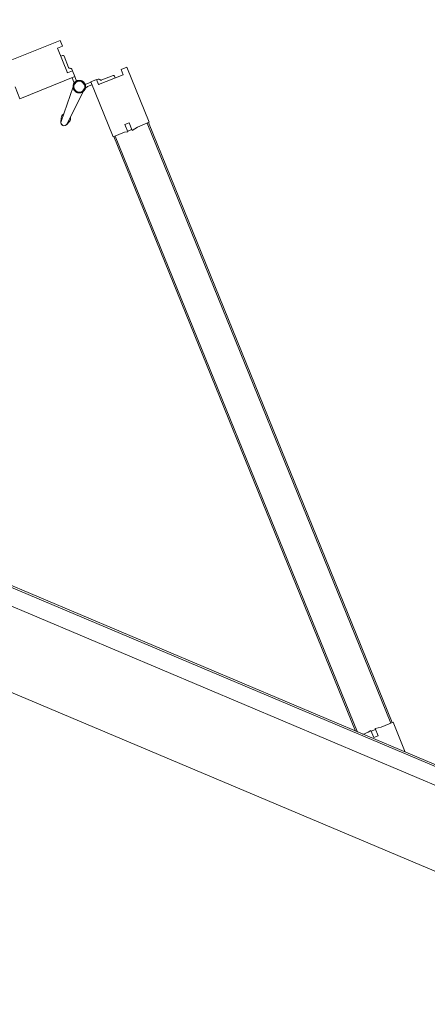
# Model space of a CAD drawing. Header units: millimetres. Extents: x 1512 to 2105, y 794 to 1149.
# Tile 210 of 256: x 1770.236 to 1770.758, y 1128.86 to 1130.121. Entities that reach past the tile are written whole.
import ezdxf

# ---------------------------------------------------------------- set-up
doc = ezdxf.new("R2010")
doc.units = ezdxf.units.MM
doc.layers.add('A-DOOR', color=31, linetype='Continuous', lineweight=9)
doc.layers.add('A-WALL', color=113, linetype='Continuous', lineweight=9)

# ---------------------------------------------------------------- blocks, each defined once
blk = doc.blocks.new('5-panel_Bi-fold_external_door_10806 - Type 1-225860-اول')
at = {"layer": 'A-DOOR'}
for p, q in [((-1.5305, 0.7449), (-1.5362, 0.7393)), ((-1.4768, 0.6912), (-1.5305, 0.7449)), ((-1.6227, 0.7434), (-1.6764, 0.6897)), ((-1.617, 0.7378), (-1.6227, 0.7434)), ((-1.6219, 0.7328), (-1.617, 0.7378)), ((-1.5979, 0.7088), (-1.6219, 0.7328)), ((-1.5312, 0.7343), (-1.5553, 0.7103)), ((-1.5362, 0.7393), (-1.5312, 0.7343)), ((-1.6124, 0.7268), (-1.6142, 0.7251)), ((-1.6124, 0.7268), (-1.6142, 0.7251)), ((-1.6124, 0.7268), (-1.6142, 0.7251)), ((-1.5992, 0.7157), (-1.6103, 0.7268)), ((-1.5429, 0.7284), (-1.554, 0.7173)), ((-1.539, 0.7266), (-1.5407, 0.7284)), ((-1.539, 0.7266), (-1.5407, 0.7284)), ((-1.539, 0.7266), (-1.5407, 0.7284)), ((-1.641, 0.6543), (-1.5873, 0.7081)), ((-1.593, 0.7137), (-1.5979, 0.7088)), ((-1.5931, 0.7136), (-1.5946, 0.715)), ((-1.5873, 0.7081), (-1.593, 0.7137)), ((-1.5821, 0.7025), (-1.5875, 0.7079)), ((-1.5657, 0.7094), (-1.5713, 0.7039)), ((-1.5673, 0.7025), (-1.5631, 0.7068)), ((-1.5602, 0.7153), (-1.5659, 0.7096)), ((-1.5659, 0.7096), (-1.5121, 0.6558)), ((-1.5553, 0.7103), (-1.5602, 0.7153)), ((-1.5586, 0.7165), (-1.56, 0.7151)), ((-1.5901, 0.7052), (-1.5858, 0.701)), ((-1.5844, 0.695), (-1.5811, 0.648)), ((-1.5731, 0.648), (-1.5698, 0.695)), ((-1.5706, 0.7031), (-1.5708, 0.7033)), ((-1.5706, 0.7031), (-1.5708, 0.7033)), ((-1.5706, 0.7031), (-1.5708, 0.7033)), ((-1.5706, 0.7031), (-1.5708, 0.7033)), ((-1.5706, 0.7031), (-1.5708, 0.7033)), ((-1.5706, 0.7031), (-1.5708, 0.7033)), ((-1.5706, 0.7031), (-1.5708, 0.7033)), ((-1.5706, 0.7031), (-1.5708, 0.7033)), ((-1.5706, 0.7031), (-1.5708, 0.7033)), ((-1.4883, 0.6797), (-1.4768, 0.6912)), ((-1.4789, 0.6891), (-1.4775, 0.6905)), ((-1.4789, 0.6891), (-0.8926, 0.1027)), ((-1.4775, 0.6905), (-0.8912, 0.1042)), ((-1.5045, 0.6762), (-1.5003, 0.6804)), ((-1.4974, 0.6691), (-1.5045, 0.6762)), ((-1.501, 0.667), (-1.4974, 0.6691)), ((-1.5003, 0.6804), (-1.493, 0.6731)), ((-1.4982, 0.6698), (-1.4939, 0.6741)), ((-1.493, 0.6731), (-1.4883, 0.6797)), ((-1.6526, 0.6659), (-1.641, 0.6543)), ((-1.5121, 0.6558), (-1.501, 0.667)), ((-1.5114, 0.6566), (-1.51, 0.658)), ((-1.5114, 0.6566), (-0.9303, 0.0755)), ((-1.51, 0.658), (-0.9275, 0.0755)), ((-1.5827, 0.6523), (-1.5809, 0.647)), ((-1.5827, 0.6523), (-1.5811, 0.648)), ((-1.5809, 0.647), (-1.5827, 0.6523)), ((-1.5809, 0.647), (-1.5811, 0.648)), ((-1.5733, 0.647), (-1.5714, 0.6523)), ((-1.5714, 0.6523), (-1.5733, 0.647)), ((-1.5733, 0.647), (-1.5732, 0.6474)), ((-1.5714, 0.6523), (-1.5731, 0.648)), ((-0.8905, 0.1049), (-0.902, 0.0933)), ((-0.8912, 0.1042), (-0.8926, 0.1027)), ((-0.861, 0.0755), (-0.8905, 0.1049)), ((-0.902, 0.0933), (-0.9086, 0.0887)), ((-0.9086, 0.0887), (-0.9012, 0.0814)), ((2.581, 0.0759), (-2.331, 0.0759)), ((-0.9147, 0.0807), (-0.9199, 0.0755)), ((-0.9126, 0.0842), (-0.9147, 0.0807)), ((-0.9055, 0.0771), (-0.9126, 0.0842)), ((-0.9076, 0.0877), (-0.9118, 0.0835)), ((-0.9012, 0.0814), (-0.9055, 0.0771)), ((2.581, 0.0737), (-2.331, 0.0737)), ((-2.331, 0.0516), (2.581, 0.0516)), ((-2.331, -0.05), (2.581, -0.05))]:
    blk.add_line(p, q, dxfattribs=at)
at = {"layer": 'A-DOOR', "flags": 128}
for points in [[(-1.5771, 0.7063), (-1.5774, 0.7063), (-1.5777, 0.7063), (-1.578, 0.7063), (-1.5784, 0.7062), (-1.5787, 0.7062), (-1.579, 0.7061), (-1.5793, 0.706), (-1.5796, 0.7059), (-1.5799, 0.7058), (-1.5802, 0.7057), (-1.5805, 0.7056), (-1.5808, 0.7054), (-1.5811, 0.7053), (-1.5813, 0.7051), (-1.5816, 0.7049), (-1.5819, 0.7048), (-1.5821, 0.7046), (-1.5824, 0.7044), (-1.5826, 0.7041), (-1.5828, 0.7039), (-1.583, 0.7037), (-1.5832, 0.7034), (-1.5834, 0.7032), (-1.5836, 0.7029), (-1.5838, 0.7027), (-1.584, 0.7024), (-1.5841, 0.7021), (-1.5843, 0.7018), (-1.5844, 0.7015), (-1.5845, 0.7012), (-1.5846, 0.7009), (-1.5847, 0.7006), (-1.5848, 0.7003), (-1.5849, 0.7), (-1.585, 0.6997), (-1.585, 0.6994), (-1.585, 0.6991), (-1.5851, 0.6987), (-1.5851, 0.6984), (-1.5851, 0.6981), (-1.5851, 0.6978), (-1.585, 0.6975), (-1.585, 0.6972), (-1.5849, 0.6968), (-1.5849, 0.6965), (-1.5848, 0.6962), (-1.5847, 0.6959), (-1.5846, 0.6956), (-1.5845, 0.6953), (-1.5844, 0.695), (-1.5842, 0.6947), (-1.5841, 0.6944), (-1.5839, 0.6942), (-1.5837, 0.6939), (-1.5836, 0.6936), (-1.5834, 0.6934), (-1.5832, 0.6931), (-1.5829, 0.6929), (-1.5827, 0.6927), (-1.5825, 0.6924), (-1.5822, 0.6922), (-1.582, 0.692), (-1.5817, 0.6918), (-1.5815, 0.6917), (-1.5812, 0.6915), (-1.5809, 0.6913), (-1.5806, 0.6912), (-1.5804, 0.691), (-1.5801, 0.6909), (-1.5798, 0.6908), (-1.5795, 0.6907), (-1.5792, 0.6906), (-1.5788, 0.6905), (-1.5785, 0.6905), (-1.5782, 0.6904), (-1.5779, 0.6904), (-1.5776, 0.6904), (-1.5773, 0.6903), (-1.5771, 0.6903)], [(-1.5771, 0.7063), (-1.5774, 0.7063), (-1.5777, 0.7063), (-1.578, 0.7063), (-1.5784, 0.7062), (-1.5787, 0.7062), (-1.579, 0.7061), (-1.5793, 0.706), (-1.5796, 0.7059), (-1.5799, 0.7058), (-1.5802, 0.7057), (-1.5805, 0.7056), (-1.5808, 0.7054), (-1.5811, 0.7053), (-1.5813, 0.7051), (-1.5816, 0.7049), (-1.5819, 0.7048), (-1.5821, 0.7046), (-1.5824, 0.7044), (-1.5826, 0.7041), (-1.5828, 0.7039), (-1.583, 0.7037)], [(-1.5771, 0.7063), (-1.5774, 0.7063), (-1.5777, 0.7063), (-1.578, 0.7063), (-1.5784, 0.7062), (-1.5787, 0.7062), (-1.579, 0.7061), (-1.5793, 0.706), (-1.5796, 0.7059), (-1.5799, 0.7058), (-1.5802, 0.7057), (-1.5805, 0.7056), (-1.5808, 0.7054), (-1.5811, 0.7053), (-1.5813, 0.7051), (-1.5816, 0.7049), (-1.5819, 0.7048), (-1.5821, 0.7046), (-1.5824, 0.7044), (-1.5826, 0.7041), (-1.5828, 0.7039), (-1.583, 0.7037)], [(-1.5771, 0.7063), (-1.5774, 0.7063), (-1.5777, 0.7063), (-1.578, 0.7063), (-1.5784, 0.7062), (-1.5787, 0.7062), (-1.579, 0.7061), (-1.5793, 0.706), (-1.5796, 0.7059), (-1.5799, 0.7058), (-1.5802, 0.7057), (-1.5805, 0.7056), (-1.5808, 0.7054), (-1.5811, 0.7053), (-1.5813, 0.7051), (-1.5816, 0.7049), (-1.5819, 0.7048), (-1.5821, 0.7046), (-1.5824, 0.7044), (-1.5826, 0.7041), (-1.5828, 0.7039), (-1.583, 0.7037)], [(-1.5771, 0.7063), (-1.5774, 0.7063), (-1.5777, 0.7063), (-1.578, 0.7063), (-1.5784, 0.7062), (-1.5787, 0.7062), (-1.579, 0.7061), (-1.5793, 0.706), (-1.5796, 0.7059), (-1.5799, 0.7058), (-1.5802, 0.7057), (-1.5805, 0.7056), (-1.5808, 0.7054), (-1.5811, 0.7053), (-1.5813, 0.7051), (-1.5816, 0.7049), (-1.5819, 0.7048), (-1.5821, 0.7046), (-1.5824, 0.7044), (-1.5826, 0.7041), (-1.5828, 0.7039), (-1.583, 0.7037)], [(-1.5771, 0.7063), (-1.5774, 0.7063), (-1.5777, 0.7063), (-1.578, 0.7063), (-1.5784, 0.7062), (-1.5787, 0.7062), (-1.579, 0.7061), (-1.5793, 0.706), (-1.5796, 0.7059), (-1.5799, 0.7058), (-1.5802, 0.7057), (-1.5805, 0.7056), (-1.5808, 0.7054), (-1.5811, 0.7053), (-1.5813, 0.7051), (-1.5816, 0.7049), (-1.5819, 0.7048), (-1.5821, 0.7046), (-1.5824, 0.7044), (-1.5826, 0.7041), (-1.5828, 0.7039), (-1.583, 0.7037)], [(-1.5771, 0.7063), (-1.5774, 0.7063), (-1.5777, 0.7063), (-1.578, 0.7063), (-1.5784, 0.7062), (-1.5787, 0.7062), (-1.579, 0.7061), (-1.5793, 0.706), (-1.5796, 0.7059), (-1.5799, 0.7058), (-1.5802, 0.7057), (-1.5805, 0.7056), (-1.5808, 0.7054), (-1.5811, 0.7053), (-1.5813, 0.7051), (-1.5816, 0.7049), (-1.5819, 0.7048), (-1.5821, 0.7046), (-1.5824, 0.7044), (-1.5826, 0.7041), (-1.5828, 0.7039), (-1.583, 0.7037)], [(-1.5771, 0.7063), (-1.5774, 0.7063), (-1.5777, 0.7063), (-1.578, 0.7063), (-1.5784, 0.7062), (-1.5787, 0.7062), (-1.579, 0.7061), (-1.5793, 0.706), (-1.5796, 0.7059), (-1.5799, 0.7058), (-1.5802, 0.7057), (-1.5805, 0.7056), (-1.5808, 0.7054), (-1.5811, 0.7053), (-1.5813, 0.7051), (-1.5816, 0.7049), (-1.5819, 0.7048), (-1.5821, 0.7046), (-1.5824, 0.7044), (-1.5826, 0.7041), (-1.5828, 0.7039), (-1.583, 0.7037)], [(-1.5771, 0.7063), (-1.5774, 0.7063), (-1.5777, 0.7063), (-1.578, 0.7063), (-1.5784, 0.7062), (-1.5787, 0.7062), (-1.579, 0.7061), (-1.5793, 0.706), (-1.5796, 0.7059), (-1.5799, 0.7058), (-1.5802, 0.7057), (-1.5805, 0.7056), (-1.5808, 0.7054), (-1.5811, 0.7053), (-1.5813, 0.7051), (-1.5816, 0.7049), (-1.5819, 0.7048), (-1.5821, 0.7046), (-1.5824, 0.7044), (-1.5826, 0.7041), (-1.5828, 0.7039), (-1.583, 0.7037)], [(-1.5771, 0.7063), (-1.5774, 0.7063), (-1.5777, 0.7063), (-1.578, 0.7063), (-1.5784, 0.7062), (-1.5787, 0.7062), (-1.579, 0.7061), (-1.5793, 0.706), (-1.5796, 0.7059), (-1.5799, 0.7058), (-1.5802, 0.7057), (-1.5805, 0.7056), (-1.5808, 0.7054), (-1.5811, 0.7053), (-1.5813, 0.7051), (-1.5816, 0.7049), (-1.5819, 0.7048), (-1.5821, 0.7046), (-1.5824, 0.7044), (-1.5826, 0.7041), (-1.5828, 0.7039), (-1.583, 0.7037)], [(-1.5771, 0.7063), (-1.5774, 0.7063), (-1.5777, 0.7063), (-1.578, 0.7063), (-1.5784, 0.7062), (-1.5787, 0.7062), (-1.579, 0.7061), (-1.5793, 0.706), (-1.5796, 0.7059), (-1.5799, 0.7058), (-1.5802, 0.7057), (-1.5805, 0.7056), (-1.5808, 0.7054), (-1.5811, 0.7053), (-1.5813, 0.7051), (-1.5816, 0.7049), (-1.5819, 0.7048), (-1.5821, 0.7046), (-1.5824, 0.7044), (-1.5826, 0.7041), (-1.5828, 0.7039), (-1.583, 0.7037)], [(-1.5771, 0.7063), (-1.5774, 0.7063), (-1.5777, 0.7063), (-1.578, 0.7063), (-1.5784, 0.7062), (-1.5787, 0.7062), (-1.579, 0.7061), (-1.5793, 0.706), (-1.5796, 0.7059), (-1.5799, 0.7058), (-1.5802, 0.7057), (-1.5805, 0.7056), (-1.5808, 0.7054), (-1.5811, 0.7053), (-1.5813, 0.7051), (-1.5816, 0.7049), (-1.5819, 0.7048), (-1.5821, 0.7046), (-1.5824, 0.7044), (-1.5826, 0.7041), (-1.5828, 0.7039), (-1.583, 0.7037)], [(-1.5771, 0.7063), (-1.5774, 0.7063), (-1.5777, 0.7063), (-1.578, 0.7063), (-1.5784, 0.7062), (-1.5787, 0.7062), (-1.579, 0.7061), (-1.5793, 0.706), (-1.5796, 0.7059), (-1.5799, 0.7058), (-1.5802, 0.7057), (-1.5805, 0.7056), (-1.5808, 0.7054), (-1.5811, 0.7053), (-1.5813, 0.7051), (-1.5816, 0.7049), (-1.5819, 0.7048), (-1.5821, 0.7046), (-1.5824, 0.7044), (-1.5826, 0.7041), (-1.5828, 0.7039), (-1.583, 0.7037)], [(-1.5771, 0.7063), (-1.5774, 0.7063), (-1.5777, 0.7063), (-1.578, 0.7063), (-1.5784, 0.7062), (-1.5787, 0.7062), (-1.579, 0.7061), (-1.5793, 0.706), (-1.5796, 0.7059), (-1.5799, 0.7058), (-1.5802, 0.7057), (-1.5805, 0.7056), (-1.5808, 0.7054), (-1.5811, 0.7053), (-1.5813, 0.7051), (-1.5816, 0.7049), (-1.5819, 0.7048), (-1.5821, 0.7046), (-1.5824, 0.7044), (-1.5826, 0.7041), (-1.5828, 0.7039), (-1.583, 0.7037)], [(-1.5712, 0.7038), (-1.5714, 0.704), (-1.5717, 0.7042), (-1.5719, 0.7045), (-1.5722, 0.7047), (-1.5724, 0.7048), (-1.5727, 0.705), (-1.573, 0.7052), (-1.5732, 0.7054), (-1.5735, 0.7055), (-1.5738, 0.7056), (-1.5741, 0.7058), (-1.5744, 0.7059), (-1.5747, 0.706), (-1.575, 0.7061), (-1.5753, 0.7061), (-1.5756, 0.7062), (-1.576, 0.7063), (-1.5763, 0.7063), (-1.5766, 0.7063), (-1.5769, 0.7063), (-1.5771, 0.7063)], [(-1.5771, 0.6903), (-1.5768, 0.6903), (-1.5764, 0.6904), (-1.5761, 0.6904), (-1.5758, 0.6904), (-1.5755, 0.6905), (-1.5752, 0.6906), (-1.5749, 0.6907), (-1.5746, 0.6907), (-1.5743, 0.6909), (-1.574, 0.691), (-1.5737, 0.6911), (-1.5734, 0.6912), (-1.5731, 0.6914), (-1.5728, 0.6916), (-1.5726, 0.6917), (-1.5723, 0.6919), (-1.5721, 0.6921), (-1.5718, 0.6923), (-1.5716, 0.6925), (-1.5713, 0.6928), (-1.5711, 0.693), (-1.5709, 0.6932), (-1.5707, 0.6935), (-1.5705, 0.6938), (-1.5704, 0.694), (-1.5702, 0.6943), (-1.57, 0.6946), (-1.5699, 0.6949), (-1.5697, 0.6951), (-1.5696, 0.6954), (-1.5695, 0.6957), (-1.5694, 0.696), (-1.5693, 0.6964), (-1.5693, 0.6967), (-1.5692, 0.697), (-1.5692, 0.6973), (-1.5691, 0.6976), (-1.5691, 0.6979), (-1.5691, 0.6983), (-1.5691, 0.6986), (-1.5691, 0.6989), (-1.5691, 0.6992), (-1.5692, 0.6995), (-1.5692, 0.6998), (-1.5693, 0.7002), (-1.5694, 0.7005), (-1.5695, 0.7008), (-1.5696, 0.7011), (-1.5697, 0.7014), (-1.5698, 0.7017), (-1.5699, 0.702), (-1.5701, 0.7022), (-1.5703, 0.7025), (-1.5704, 0.7028), (-1.5706, 0.7031), (-1.5708, 0.7033), (-1.571, 0.7036), (-1.5712, 0.7038), (-1.5714, 0.704), (-1.5717, 0.7042), (-1.5719, 0.7045), (-1.5722, 0.7047), (-1.5724, 0.7048), (-1.5727, 0.705), (-1.573, 0.7052), (-1.5732, 0.7054), (-1.5735, 0.7055), (-1.5738, 0.7056), (-1.5741, 0.7058), (-1.5744, 0.7059), (-1.5747, 0.706), (-1.575, 0.7061), (-1.5753, 0.7061), (-1.5756, 0.7062), (-1.576, 0.7063), (-1.5763, 0.7063), (-1.5766, 0.7063), (-1.5769, 0.7063), (-1.5771, 0.7063)], [(-1.5712, 0.7038), (-1.5714, 0.704), (-1.5717, 0.7042), (-1.5719, 0.7045), (-1.5722, 0.7047), (-1.5724, 0.7048), (-1.5727, 0.705), (-1.573, 0.7052), (-1.5732, 0.7054), (-1.5735, 0.7055), (-1.5738, 0.7056), (-1.5741, 0.7058), (-1.5744, 0.7059), (-1.5747, 0.706), (-1.575, 0.7061), (-1.5753, 0.7061), (-1.5756, 0.7062), (-1.576, 0.7063), (-1.5763, 0.7063), (-1.5766, 0.7063), (-1.5769, 0.7063), (-1.5771, 0.7063)], [(-1.5712, 0.7038), (-1.5714, 0.704), (-1.5717, 0.7042), (-1.5719, 0.7045), (-1.5722, 0.7047), (-1.5724, 0.7048), (-1.5727, 0.705), (-1.573, 0.7052), (-1.5732, 0.7054), (-1.5735, 0.7055), (-1.5738, 0.7056), (-1.5741, 0.7058), (-1.5744, 0.7059), (-1.5747, 0.706), (-1.575, 0.7061), (-1.5753, 0.7061), (-1.5756, 0.7062), (-1.576, 0.7063), (-1.5763, 0.7063), (-1.5766, 0.7063), (-1.5769, 0.7063), (-1.5771, 0.7063)], [(-1.5712, 0.7038), (-1.5714, 0.704), (-1.5717, 0.7042), (-1.5719, 0.7045), (-1.5722, 0.7047), (-1.5724, 0.7048), (-1.5727, 0.705), (-1.573, 0.7052), (-1.5732, 0.7054), (-1.5735, 0.7055), (-1.5738, 0.7056), (-1.5741, 0.7058), (-1.5744, 0.7059), (-1.5747, 0.706), (-1.575, 0.7061), (-1.5753, 0.7061), (-1.5756, 0.7062), (-1.576, 0.7063), (-1.5763, 0.7063), (-1.5766, 0.7063), (-1.5769, 0.7063), (-1.5771, 0.7063)], [(-1.5741, 0.7058), (-1.5744, 0.7059), (-1.5747, 0.706), (-1.575, 0.7061), (-1.5753, 0.7061), (-1.5756, 0.7062), (-1.576, 0.7063), (-1.5763, 0.7063), (-1.5766, 0.7063)], [(-1.5741, 0.7058), (-1.5744, 0.7059), (-1.5747, 0.706), (-1.575, 0.7061), (-1.5753, 0.7061), (-1.5756, 0.7062), (-1.576, 0.7063), (-1.5763, 0.7063), (-1.5766, 0.7063)], [(-1.5741, 0.7058), (-1.5744, 0.7059), (-1.5747, 0.706), (-1.575, 0.7061), (-1.5753, 0.7061), (-1.5756, 0.7062), (-1.576, 0.7063), (-1.5763, 0.7063), (-1.5766, 0.7063)], [(-1.5741, 0.7058), (-1.5744, 0.7059), (-1.5747, 0.706), (-1.575, 0.7061), (-1.5753, 0.7061), (-1.5756, 0.7062), (-1.576, 0.7063), (-1.5763, 0.7063), (-1.5766, 0.7063)], [(-1.5741, 0.7058), (-1.5744, 0.7059), (-1.5747, 0.706), (-1.575, 0.7061), (-1.5753, 0.7061), (-1.5756, 0.7062), (-1.576, 0.7063), (-1.5763, 0.7063), (-1.5766, 0.7063)], [(-1.5741, 0.7058), (-1.5744, 0.7059), (-1.5747, 0.706), (-1.575, 0.7061), (-1.5753, 0.7061), (-1.5756, 0.7062), (-1.576, 0.7063), (-1.5763, 0.7063), (-1.5766, 0.7063)], [(-1.5741, 0.7058), (-1.5744, 0.7059), (-1.5747, 0.706), (-1.575, 0.7061), (-1.5753, 0.7061), (-1.5756, 0.7062), (-1.576, 0.7063), (-1.5763, 0.7063), (-1.5766, 0.7063)], [(-1.5741, 0.7058), (-1.5744, 0.7059), (-1.5747, 0.706), (-1.575, 0.7061), (-1.5753, 0.7061), (-1.5756, 0.7062), (-1.576, 0.7063), (-1.5763, 0.7063), (-1.5766, 0.7063)], [(-1.5741, 0.7058), (-1.5744, 0.7059), (-1.5747, 0.706), (-1.575, 0.7061), (-1.5753, 0.7061), (-1.5756, 0.7062), (-1.576, 0.7063), (-1.5763, 0.7063), (-1.5766, 0.7063)], [(-1.5845, 0.7012), (-1.5846, 0.7009), (-1.5847, 0.7006), (-1.5848, 0.7003), (-1.5849, 0.7), (-1.585, 0.6997), (-1.585, 0.6994), (-1.585, 0.6991), (-1.5851, 0.6987), (-1.5851, 0.6984), (-1.5851, 0.6981), (-1.5851, 0.6978), (-1.585, 0.6975), (-1.585, 0.6972), (-1.5849, 0.6968), (-1.5849, 0.6965), (-1.5848, 0.6962), (-1.5847, 0.6959), (-1.5846, 0.6956), (-1.5845, 0.6953)], [(-1.5845, 0.7012), (-1.5846, 0.7009), (-1.5847, 0.7006), (-1.5848, 0.7003), (-1.5849, 0.7), (-1.585, 0.6997), (-1.585, 0.6994), (-1.585, 0.6991), (-1.5851, 0.6987), (-1.5851, 0.6984), (-1.5851, 0.6981), (-1.5851, 0.6978), (-1.585, 0.6975), (-1.585, 0.6972), (-1.5849, 0.6968), (-1.5849, 0.6965), (-1.5848, 0.6962), (-1.5847, 0.6959), (-1.5846, 0.6956), (-1.5845, 0.6953)], [(-1.5845, 0.7012), (-1.5846, 0.7009), (-1.5847, 0.7006), (-1.5848, 0.7003), (-1.5849, 0.7), (-1.585, 0.6997), (-1.585, 0.6994), (-1.585, 0.6991), (-1.5851, 0.6987), (-1.5851, 0.6984), (-1.5851, 0.6981), (-1.5851, 0.6978), (-1.585, 0.6975), (-1.585, 0.6972), (-1.5849, 0.6968), (-1.5849, 0.6965), (-1.5848, 0.6962), (-1.5847, 0.6959), (-1.5846, 0.6956), (-1.5845, 0.6953)], [(-1.5845, 0.7012), (-1.5846, 0.7009), (-1.5847, 0.7006), (-1.5848, 0.7003), (-1.5849, 0.7), (-1.585, 0.6997), (-1.585, 0.6994), (-1.585, 0.6991), (-1.5851, 0.6987), (-1.5851, 0.6984), (-1.5851, 0.6981), (-1.5851, 0.6978), (-1.585, 0.6975), (-1.585, 0.6972), (-1.5849, 0.6968), (-1.5849, 0.6965), (-1.5848, 0.6962), (-1.5847, 0.6959), (-1.5846, 0.6956), (-1.5845, 0.6953)], [(-1.5845, 0.7012), (-1.5846, 0.7009), (-1.5847, 0.7006), (-1.5848, 0.7003), (-1.5849, 0.7), (-1.585, 0.6997), (-1.585, 0.6994), (-1.585, 0.6991), (-1.5851, 0.6987), (-1.5851, 0.6984), (-1.5851, 0.6981), (-1.5851, 0.6978), (-1.585, 0.6975), (-1.585, 0.6972), (-1.5849, 0.6968), (-1.5849, 0.6965), (-1.5848, 0.6962), (-1.5847, 0.6959), (-1.5846, 0.6956), (-1.5845, 0.6953)], [(-1.5845, 0.7012), (-1.5846, 0.7009), (-1.5847, 0.7006), (-1.5848, 0.7003), (-1.5849, 0.7), (-1.585, 0.6997), (-1.585, 0.6994), (-1.585, 0.6991), (-1.5851, 0.6987), (-1.5851, 0.6984), (-1.5851, 0.6981), (-1.5851, 0.6978), (-1.585, 0.6975), (-1.585, 0.6972), (-1.5849, 0.6968), (-1.5849, 0.6965), (-1.5848, 0.6962), (-1.5847, 0.6959), (-1.5846, 0.6956), (-1.5845, 0.6953), (-1.5844, 0.695), (-1.5842, 0.6947), (-1.5841, 0.6944), (-1.5839, 0.6942), (-1.5837, 0.6939), (-1.5836, 0.6936), (-1.5834, 0.6934), (-1.5832, 0.6931), (-1.5829, 0.6929), (-1.5827, 0.6927), (-1.5825, 0.6924), (-1.5822, 0.6922), (-1.582, 0.692), (-1.5817, 0.6918), (-1.5815, 0.6917), (-1.5812, 0.6915), (-1.5809, 0.6913), (-1.5806, 0.6912), (-1.5804, 0.691)], [(-1.5845, 0.7012), (-1.5846, 0.7009), (-1.5847, 0.7006), (-1.5848, 0.7003), (-1.5849, 0.7), (-1.585, 0.6997), (-1.585, 0.6994), (-1.585, 0.6991), (-1.5851, 0.6987), (-1.5851, 0.6984), (-1.5851, 0.6981), (-1.5851, 0.6978), (-1.585, 0.6975), (-1.585, 0.6972), (-1.5849, 0.6968), (-1.5849, 0.6965), (-1.5848, 0.6962), (-1.5847, 0.6959), (-1.5846, 0.6956), (-1.5845, 0.6953), (-1.5844, 0.695), (-1.5842, 0.6947), (-1.5841, 0.6944), (-1.5839, 0.6942), (-1.5837, 0.6939), (-1.5836, 0.6936), (-1.5834, 0.6934), (-1.5832, 0.6931), (-1.5829, 0.6929), (-1.5827, 0.6927), (-1.5825, 0.6924), (-1.5822, 0.6922), (-1.582, 0.692), (-1.5817, 0.6918), (-1.5815, 0.6917), (-1.5812, 0.6915), (-1.5809, 0.6913), (-1.5806, 0.6912), (-1.5804, 0.691)], [(-1.5845, 0.7012), (-1.5846, 0.7009), (-1.5847, 0.7006), (-1.5848, 0.7003), (-1.5849, 0.7), (-1.585, 0.6997), (-1.585, 0.6994), (-1.585, 0.6991), (-1.5851, 0.6987), (-1.5851, 0.6984), (-1.5851, 0.6981), (-1.5851, 0.6978), (-1.585, 0.6975), (-1.585, 0.6972), (-1.5849, 0.6968), (-1.5849, 0.6965), (-1.5848, 0.6962), (-1.5847, 0.6959), (-1.5846, 0.6956), (-1.5845, 0.6953), (-1.5844, 0.695), (-1.5842, 0.6947), (-1.5841, 0.6944), (-1.5839, 0.6942), (-1.5837, 0.6939), (-1.5836, 0.6936), (-1.5834, 0.6934), (-1.5832, 0.6931), (-1.5829, 0.6929), (-1.5827, 0.6927), (-1.5825, 0.6924), (-1.5822, 0.6922), (-1.582, 0.692), (-1.5817, 0.6918), (-1.5815, 0.6917), (-1.5812, 0.6915), (-1.5809, 0.6913), (-1.5806, 0.6912), (-1.5804, 0.691)], [(-1.5845, 0.7012), (-1.5846, 0.7009), (-1.5847, 0.7006), (-1.5848, 0.7003), (-1.5849, 0.7), (-1.585, 0.6997), (-1.585, 0.6994), (-1.585, 0.6991), (-1.5851, 0.6987), (-1.5851, 0.6984), (-1.5851, 0.6981), (-1.5851, 0.6978), (-1.585, 0.6975), (-1.585, 0.6972), (-1.5849, 0.6968), (-1.5849, 0.6965), (-1.5848, 0.6962), (-1.5847, 0.6959), (-1.5846, 0.6956), (-1.5845, 0.6953), (-1.5844, 0.695), (-1.5842, 0.6947), (-1.5841, 0.6944), (-1.5839, 0.6942), (-1.5837, 0.6939), (-1.5836, 0.6936), (-1.5834, 0.6934), (-1.5832, 0.6931), (-1.5829, 0.6929), (-1.5827, 0.6927), (-1.5825, 0.6924), (-1.5822, 0.6922), (-1.582, 0.692), (-1.5817, 0.6918), (-1.5815, 0.6917), (-1.5812, 0.6915), (-1.5809, 0.6913), (-1.5806, 0.6912), (-1.5804, 0.691)], [(-1.5845, 0.7012), (-1.5846, 0.7009), (-1.5847, 0.7006), (-1.5848, 0.7003), (-1.5849, 0.7), (-1.585, 0.6997), (-1.585, 0.6994), (-1.585, 0.6991), (-1.5851, 0.6987), (-1.5851, 0.6984), (-1.5851, 0.6981), (-1.5851, 0.6978), (-1.585, 0.6975), (-1.585, 0.6972), (-1.5849, 0.6968), (-1.5849, 0.6965), (-1.5848, 0.6962), (-1.5847, 0.6959), (-1.5846, 0.6956), (-1.5845, 0.6953)], [(-1.5845, 0.7012), (-1.5846, 0.7009), (-1.5847, 0.7006), (-1.5848, 0.7003), (-1.5849, 0.7), (-1.585, 0.6997), (-1.585, 0.6994), (-1.585, 0.6991), (-1.5851, 0.6987), (-1.5851, 0.6984), (-1.5851, 0.6981), (-1.5851, 0.6978), (-1.585, 0.6975), (-1.585, 0.6972), (-1.5849, 0.6968), (-1.5849, 0.6965), (-1.5848, 0.6962), (-1.5847, 0.6959), (-1.5846, 0.6956), (-1.5845, 0.6953)], [(-1.5845, 0.7012), (-1.5846, 0.7009), (-1.5847, 0.7006), (-1.5848, 0.7003), (-1.5849, 0.7), (-1.585, 0.6997), (-1.585, 0.6994), (-1.585, 0.6991), (-1.5851, 0.6987), (-1.5851, 0.6984), (-1.5851, 0.6981), (-1.5851, 0.6978), (-1.585, 0.6975), (-1.585, 0.6972), (-1.5849, 0.6968), (-1.5849, 0.6965), (-1.5848, 0.6962), (-1.5847, 0.6959), (-1.5846, 0.6956), (-1.5845, 0.6953)], [(-1.5845, 0.7012), (-1.5846, 0.7009), (-1.5847, 0.7006), (-1.5848, 0.7003), (-1.5849, 0.7), (-1.585, 0.6997), (-1.585, 0.6994), (-1.585, 0.6991), (-1.5851, 0.6987), (-1.5851, 0.6984), (-1.5851, 0.6981), (-1.5851, 0.6978), (-1.585, 0.6975), (-1.585, 0.6972), (-1.5849, 0.6968), (-1.5849, 0.6965), (-1.5848, 0.6962), (-1.5847, 0.6959), (-1.5846, 0.6956), (-1.5845, 0.6953)], [(-1.5771, 0.6903), (-1.5768, 0.6903), (-1.5764, 0.6904), (-1.5761, 0.6904), (-1.5758, 0.6904), (-1.5755, 0.6905), (-1.5752, 0.6906), (-1.5749, 0.6907), (-1.5746, 0.6907), (-1.5743, 0.6909), (-1.574, 0.691), (-1.5737, 0.6911), (-1.5734, 0.6912), (-1.5731, 0.6914), (-1.5728, 0.6916), (-1.5726, 0.6917), (-1.5723, 0.6919), (-1.5721, 0.6921), (-1.5718, 0.6923), (-1.5716, 0.6925), (-1.5713, 0.6928), (-1.5711, 0.693), (-1.5709, 0.6932), (-1.5707, 0.6935), (-1.5705, 0.6938), (-1.5704, 0.694), (-1.5702, 0.6943), (-1.57, 0.6946), (-1.5699, 0.6949), (-1.5697, 0.6951), (-1.5696, 0.6954), (-1.5695, 0.6957), (-1.5694, 0.696), (-1.5693, 0.6964), (-1.5693, 0.6967), (-1.5692, 0.697), (-1.5692, 0.6973), (-1.5691, 0.6976), (-1.5691, 0.6979), (-1.5691, 0.6983), (-1.5691, 0.6986), (-1.5691, 0.6989), (-1.5691, 0.6992), (-1.5692, 0.6995), (-1.5692, 0.6998), (-1.5693, 0.7002), (-1.5694, 0.7005), (-1.5695, 0.7008), (-1.5696, 0.7011), (-1.5697, 0.7014), (-1.5698, 0.7017), (-1.5699, 0.702), (-1.5701, 0.7022), (-1.5703, 0.7025), (-1.5704, 0.7028), (-1.5706, 0.7031), (-1.5708, 0.7033)], [(-1.5771, 0.6903), (-1.5768, 0.6903), (-1.5764, 0.6904), (-1.5761, 0.6904), (-1.5758, 0.6904), (-1.5755, 0.6905), (-1.5752, 0.6906), (-1.5749, 0.6907), (-1.5746, 0.6907), (-1.5743, 0.6909), (-1.574, 0.691), (-1.5737, 0.6911), (-1.5734, 0.6912), (-1.5731, 0.6914), (-1.5728, 0.6916), (-1.5726, 0.6917), (-1.5723, 0.6919), (-1.5721, 0.6921), (-1.5718, 0.6923), (-1.5716, 0.6925), (-1.5713, 0.6928), (-1.5711, 0.693), (-1.5709, 0.6932), (-1.5707, 0.6935), (-1.5705, 0.6938), (-1.5704, 0.694), (-1.5702, 0.6943), (-1.57, 0.6946), (-1.5699, 0.6949), (-1.5697, 0.6951), (-1.5696, 0.6954), (-1.5695, 0.6957), (-1.5694, 0.696), (-1.5693, 0.6964), (-1.5693, 0.6967), (-1.5692, 0.697), (-1.5692, 0.6973), (-1.5691, 0.6976), (-1.5691, 0.6979), (-1.5691, 0.6983), (-1.5691, 0.6986), (-1.5691, 0.6989), (-1.5691, 0.6992), (-1.5692, 0.6995), (-1.5692, 0.6998), (-1.5693, 0.7002), (-1.5694, 0.7005), (-1.5695, 0.7008), (-1.5696, 0.7011), (-1.5697, 0.7014), (-1.5698, 0.7017), (-1.5699, 0.702), (-1.5701, 0.7022), (-1.5703, 0.7025), (-1.5704, 0.7028), (-1.5706, 0.7031), (-1.5708, 0.7033)], [(-1.5771, 0.6903), (-1.5768, 0.6903), (-1.5764, 0.6904), (-1.5761, 0.6904), (-1.5758, 0.6904), (-1.5755, 0.6905), (-1.5752, 0.6906), (-1.5749, 0.6907), (-1.5746, 0.6907), (-1.5743, 0.6909), (-1.574, 0.691), (-1.5737, 0.6911), (-1.5734, 0.6912), (-1.5731, 0.6914), (-1.5728, 0.6916), (-1.5726, 0.6917), (-1.5723, 0.6919), (-1.5721, 0.6921), (-1.5718, 0.6923), (-1.5716, 0.6925), (-1.5713, 0.6928), (-1.5711, 0.693), (-1.5709, 0.6932), (-1.5707, 0.6935), (-1.5705, 0.6938), (-1.5704, 0.694), (-1.5702, 0.6943), (-1.57, 0.6946), (-1.5699, 0.6949), (-1.5697, 0.6951), (-1.5696, 0.6954), (-1.5695, 0.6957), (-1.5694, 0.696), (-1.5693, 0.6964), (-1.5693, 0.6967), (-1.5692, 0.697), (-1.5692, 0.6973), (-1.5691, 0.6976), (-1.5691, 0.6979), (-1.5691, 0.6983), (-1.5691, 0.6986), (-1.5691, 0.6989), (-1.5691, 0.6992), (-1.5692, 0.6995), (-1.5692, 0.6998), (-1.5693, 0.7002), (-1.5694, 0.7005), (-1.5695, 0.7008), (-1.5696, 0.7011), (-1.5697, 0.7014), (-1.5698, 0.7017), (-1.5699, 0.702), (-1.5701, 0.7022), (-1.5703, 0.7025), (-1.5704, 0.7028), (-1.5706, 0.7031), (-1.5708, 0.7033)], [(-1.5771, 0.6903), (-1.5768, 0.6903), (-1.5764, 0.6904), (-1.5761, 0.6904), (-1.5758, 0.6904), (-1.5755, 0.6905), (-1.5752, 0.6906), (-1.5749, 0.6907), (-1.5746, 0.6907), (-1.5743, 0.6909), (-1.574, 0.691), (-1.5737, 0.6911), (-1.5734, 0.6912), (-1.5731, 0.6914), (-1.5728, 0.6916), (-1.5726, 0.6917), (-1.5723, 0.6919), (-1.5721, 0.6921), (-1.5718, 0.6923), (-1.5716, 0.6925), (-1.5713, 0.6928), (-1.5711, 0.693), (-1.5709, 0.6932), (-1.5707, 0.6935), (-1.5705, 0.6938), (-1.5704, 0.694), (-1.5702, 0.6943), (-1.57, 0.6946), (-1.5699, 0.6949), (-1.5697, 0.6951), (-1.5696, 0.6954), (-1.5695, 0.6957), (-1.5694, 0.696), (-1.5693, 0.6964), (-1.5693, 0.6967), (-1.5692, 0.697), (-1.5692, 0.6973), (-1.5691, 0.6976), (-1.5691, 0.6979), (-1.5691, 0.6983), (-1.5691, 0.6986), (-1.5691, 0.6989), (-1.5691, 0.6992), (-1.5692, 0.6995), (-1.5692, 0.6998), (-1.5693, 0.7002), (-1.5694, 0.7005), (-1.5695, 0.7008), (-1.5696, 0.7011), (-1.5697, 0.7014), (-1.5698, 0.7017), (-1.5699, 0.702), (-1.5701, 0.7022), (-1.5703, 0.7025), (-1.5704, 0.7028), (-1.5706, 0.7031), (-1.5708, 0.7033)], [(-1.5712, 0.7038), (-1.5714, 0.704), (-1.5717, 0.7042), (-1.5719, 0.7045), (-1.5722, 0.7047), (-1.5724, 0.7048), (-1.5727, 0.705), (-1.573, 0.7052), (-1.5732, 0.7054), (-1.5735, 0.7055), (-1.5738, 0.7056)], [(-1.5712, 0.7038), (-1.5714, 0.704), (-1.5717, 0.7042), (-1.5719, 0.7045), (-1.5722, 0.7047), (-1.5724, 0.7048), (-1.5727, 0.705), (-1.573, 0.7052), (-1.5732, 0.7054), (-1.5735, 0.7055), (-1.5738, 0.7056)], [(-1.5712, 0.7038), (-1.5714, 0.704), (-1.5717, 0.7042), (-1.5719, 0.7045), (-1.5722, 0.7047), (-1.5724, 0.7048), (-1.5727, 0.705), (-1.573, 0.7052), (-1.5732, 0.7054), (-1.5735, 0.7055), (-1.5738, 0.7056)], [(-1.5712, 0.7038), (-1.5714, 0.704), (-1.5717, 0.7042), (-1.5719, 0.7045), (-1.5722, 0.7047), (-1.5724, 0.7048), (-1.5727, 0.705), (-1.573, 0.7052), (-1.5732, 0.7054), (-1.5735, 0.7055), (-1.5738, 0.7056)], [(-1.5712, 0.7038), (-1.5714, 0.704), (-1.5717, 0.7042), (-1.5719, 0.7045), (-1.5722, 0.7047), (-1.5724, 0.7048), (-1.5727, 0.705), (-1.573, 0.7052), (-1.5732, 0.7054), (-1.5735, 0.7055), (-1.5738, 0.7056)], [(-1.5712, 0.7038), (-1.5714, 0.704), (-1.5717, 0.7042), (-1.5719, 0.7045), (-1.5722, 0.7047), (-1.5724, 0.7048), (-1.5727, 0.705), (-1.573, 0.7052), (-1.5732, 0.7054), (-1.5735, 0.7055), (-1.5738, 0.7056)], [(-1.5712, 0.7038), (-1.5714, 0.704), (-1.5717, 0.7042), (-1.5719, 0.7045), (-1.5722, 0.7047), (-1.5724, 0.7048), (-1.5727, 0.705), (-1.573, 0.7052), (-1.5732, 0.7054), (-1.5735, 0.7055), (-1.5738, 0.7056)], [(-1.5712, 0.7038), (-1.5714, 0.704), (-1.5717, 0.7042), (-1.5719, 0.7045), (-1.5722, 0.7047), (-1.5724, 0.7048), (-1.5727, 0.705), (-1.573, 0.7052), (-1.5732, 0.7054), (-1.5735, 0.7055), (-1.5738, 0.7056)], [(-1.5712, 0.7038), (-1.5714, 0.704), (-1.5717, 0.7042), (-1.5719, 0.7045), (-1.5722, 0.7047), (-1.5724, 0.7048), (-1.5727, 0.705), (-1.573, 0.7052), (-1.5732, 0.7054), (-1.5735, 0.7055), (-1.5738, 0.7056)], [(-1.5696, 0.6954), (-1.5695, 0.6957), (-1.5694, 0.696), (-1.5693, 0.6964), (-1.5693, 0.6967), (-1.5692, 0.697), (-1.5692, 0.6973), (-1.5691, 0.6976), (-1.5691, 0.6979), (-1.5691, 0.6983), (-1.5691, 0.6986), (-1.5691, 0.6989), (-1.5691, 0.6992), (-1.5692, 0.6995), (-1.5692, 0.6998), (-1.5693, 0.7002), (-1.5694, 0.7005), (-1.5695, 0.7008), (-1.5696, 0.7011), (-1.5697, 0.7014), (-1.5698, 0.7017), (-1.5699, 0.702), (-1.5701, 0.7022)], [(-1.5696, 0.6954), (-1.5695, 0.6957), (-1.5694, 0.696), (-1.5693, 0.6964), (-1.5693, 0.6967), (-1.5692, 0.697), (-1.5692, 0.6973), (-1.5691, 0.6976), (-1.5691, 0.6979), (-1.5691, 0.6983), (-1.5691, 0.6986), (-1.5691, 0.6989), (-1.5691, 0.6992), (-1.5692, 0.6995), (-1.5692, 0.6998), (-1.5693, 0.7002), (-1.5694, 0.7005), (-1.5695, 0.7008), (-1.5696, 0.7011), (-1.5697, 0.7014), (-1.5698, 0.7017), (-1.5699, 0.702)], [(-1.5696, 0.6954), (-1.5695, 0.6957), (-1.5694, 0.696), (-1.5693, 0.6964), (-1.5693, 0.6967), (-1.5692, 0.697), (-1.5692, 0.6973), (-1.5691, 0.6976), (-1.5691, 0.6979), (-1.5691, 0.6983), (-1.5691, 0.6986), (-1.5691, 0.6989), (-1.5691, 0.6992), (-1.5692, 0.6995), (-1.5692, 0.6998), (-1.5693, 0.7002), (-1.5694, 0.7005), (-1.5695, 0.7008), (-1.5696, 0.7011), (-1.5697, 0.7014), (-1.5698, 0.7017), (-1.5699, 0.702)], [(-1.5696, 0.6954), (-1.5695, 0.6957), (-1.5694, 0.696), (-1.5693, 0.6964), (-1.5693, 0.6967), (-1.5692, 0.697), (-1.5692, 0.6973), (-1.5691, 0.6976), (-1.5691, 0.6979), (-1.5691, 0.6983), (-1.5691, 0.6986), (-1.5691, 0.6989), (-1.5691, 0.6992), (-1.5692, 0.6995), (-1.5692, 0.6998), (-1.5693, 0.7002), (-1.5694, 0.7005), (-1.5695, 0.7008), (-1.5696, 0.7011), (-1.5697, 0.7014), (-1.5698, 0.7017), (-1.5699, 0.702)], [(-1.5696, 0.6954), (-1.5695, 0.6957), (-1.5694, 0.696), (-1.5693, 0.6964), (-1.5693, 0.6967), (-1.5692, 0.697), (-1.5692, 0.6973), (-1.5691, 0.6976), (-1.5691, 0.6979), (-1.5691, 0.6983), (-1.5691, 0.6986), (-1.5691, 0.6989), (-1.5691, 0.6992), (-1.5692, 0.6995), (-1.5692, 0.6998), (-1.5693, 0.7002), (-1.5694, 0.7005), (-1.5695, 0.7008), (-1.5696, 0.7011), (-1.5697, 0.7014), (-1.5698, 0.7017), (-1.5699, 0.702)], [(-1.5696, 0.6954), (-1.5695, 0.6957), (-1.5694, 0.696), (-1.5693, 0.6964), (-1.5693, 0.6967), (-1.5692, 0.697), (-1.5692, 0.6973), (-1.5691, 0.6976), (-1.5691, 0.6979), (-1.5691, 0.6983), (-1.5691, 0.6986), (-1.5691, 0.6989), (-1.5691, 0.6992), (-1.5692, 0.6995), (-1.5692, 0.6998), (-1.5693, 0.7002), (-1.5694, 0.7005), (-1.5695, 0.7008), (-1.5696, 0.7011), (-1.5697, 0.7014), (-1.5698, 0.7017), (-1.5699, 0.702)], [(-1.5696, 0.6954), (-1.5695, 0.6957), (-1.5694, 0.696), (-1.5693, 0.6964), (-1.5693, 0.6967), (-1.5692, 0.697), (-1.5692, 0.6973), (-1.5691, 0.6976), (-1.5691, 0.6979), (-1.5691, 0.6983), (-1.5691, 0.6986), (-1.5691, 0.6989), (-1.5691, 0.6992), (-1.5692, 0.6995), (-1.5692, 0.6998), (-1.5693, 0.7002), (-1.5694, 0.7005), (-1.5695, 0.7008), (-1.5696, 0.7011), (-1.5697, 0.7014), (-1.5698, 0.7017), (-1.5699, 0.702)], [(-1.5696, 0.6954), (-1.5695, 0.6957), (-1.5694, 0.696), (-1.5693, 0.6964), (-1.5693, 0.6967), (-1.5692, 0.697), (-1.5692, 0.6973), (-1.5691, 0.6976), (-1.5691, 0.6979), (-1.5691, 0.6983), (-1.5691, 0.6986), (-1.5691, 0.6989), (-1.5691, 0.6992), (-1.5692, 0.6995), (-1.5692, 0.6998), (-1.5693, 0.7002), (-1.5694, 0.7005), (-1.5695, 0.7008), (-1.5696, 0.7011), (-1.5697, 0.7014), (-1.5698, 0.7017), (-1.5699, 0.702)], [(-1.5696, 0.6954), (-1.5695, 0.6957), (-1.5694, 0.696), (-1.5693, 0.6964), (-1.5693, 0.6967), (-1.5692, 0.697), (-1.5692, 0.6973), (-1.5691, 0.6976), (-1.5691, 0.6979), (-1.5691, 0.6983), (-1.5691, 0.6986), (-1.5691, 0.6989), (-1.5691, 0.6992), (-1.5692, 0.6995), (-1.5692, 0.6998), (-1.5693, 0.7002), (-1.5694, 0.7005), (-1.5695, 0.7008), (-1.5696, 0.7011), (-1.5697, 0.7014), (-1.5698, 0.7017), (-1.5699, 0.702)], [(-1.5801, 0.6909), (-1.5798, 0.6908), (-1.5795, 0.6907), (-1.5792, 0.6906), (-1.5788, 0.6905), (-1.5785, 0.6905), (-1.5782, 0.6904), (-1.5779, 0.6904), (-1.5776, 0.6904), (-1.5773, 0.6903), (-1.5771, 0.6903)], [(-1.5801, 0.6909), (-1.5798, 0.6908), (-1.5795, 0.6907), (-1.5792, 0.6906), (-1.5788, 0.6905), (-1.5785, 0.6905), (-1.5782, 0.6904), (-1.5779, 0.6904), (-1.5776, 0.6904), (-1.5773, 0.6903), (-1.5771, 0.6903)], [(-1.5801, 0.6909), (-1.5798, 0.6908), (-1.5795, 0.6907), (-1.5792, 0.6906), (-1.5788, 0.6905), (-1.5785, 0.6905), (-1.5782, 0.6904), (-1.5779, 0.6904), (-1.5776, 0.6904), (-1.5773, 0.6903), (-1.5771, 0.6903)], [(-1.5801, 0.6909), (-1.5798, 0.6908), (-1.5795, 0.6907), (-1.5792, 0.6906), (-1.5788, 0.6905), (-1.5785, 0.6905), (-1.5782, 0.6904), (-1.5779, 0.6904), (-1.5776, 0.6904), (-1.5773, 0.6903), (-1.5771, 0.6903)]]:
    blk.add_lwpolyline(points, dxfattribs=at)
at = {"layer": 'A-DOOR'}
for centre, radius, start, end in [((-1.6114, 0.7258), 0.0015, 45, 135), ((-1.6114, 0.7258), 0.0015, 45, 135), ((-1.6114, 0.7258), 0.0015, 45, 135), ((-1.5418, 0.7273), 0.0015, 45, 135), ((-1.5418, 0.7273), 0.0015, 45, 120), ((-1.5418, 0.7273), 0.0015, 45, 120), ((-1.5978, 0.7171), 0.002, 225, 296.79), ((-1.5978, 0.7171), 0.002, 225, 268.074), ((-1.5978, 0.7171), 0.002, 225, 268.074), ((-1.5979, 0.7102), 0.001, 240, 285), ((-1.5979, 0.7102), 0.001, 240, 285), ((-1.5979, 0.7102), 0.001, 240, 285), ((-1.596, 0.7136), 0.002, 45, 116.79), ((-1.5771, 0.6983), 0.00801, 73.9595, 106.0405), ((-1.5771, 0.6983), 0.008, 90, 105.2946), ((-1.5771, 0.6983), 0.008, 74.7054, 90), ((-1.5572, 0.7151), 0.002, 63.21, 135), ((-1.5572, 0.7151), 0.002, 91.926, 135), ((-1.5572, 0.7151), 0.002, 91.926, 135), ((-1.5554, 0.7187), 0.002, 243.21, 315), ((-1.5554, 0.7187), 0.002, 243.21, 300.642), ((-1.5554, 0.7187), 0.002, 243.21, 300.642), ((-1.5553, 0.7117), 0.001, 255, 300), ((-1.5553, 0.7117), 0.001, 255, 300), ((-1.5553, 0.7117), 0.001, 255, 300), ((-1.5901, 0.6967), 0.00601, 0.5847, 45), ((-1.5901, 0.6967), 0.00601, 15.3898, 45), ((-1.5901, 0.6967), 0.00601, 15.3898, 45), ((-1.5771, 0.6983), 0.00801, 154.9112, 204.3781), ((-1.5771, 0.6983), 0.008, 155.5174, 241.5911), ((-1.5771, 0.6983), 0.008, 155.5174, 167.5738), ((-1.5771, 0.6983), 0.007, 90, 270), ((-1.5771, 0.6983), 0.007, 150, 210), ((-1.5771, 0.6983), 0.007, 150, 210), ((-1.5771, 0.6983), 0.007, 150, 210), ((-1.5771, 0.6983), 0.007, 150, 210), ((-1.5761, 0.6969), 0.00801, 151.3888, 180.5847), ((-1.5771, 0.6983), 0.00801, 117.8469, 138.6428), ((-1.5771, 0.6983), 0.008, 118.4089, 138.5191), ((-1.5771, 0.6983), 0.007, 270, 90), ((-1.5771, 0.6983), 0.00801, 335.6219, 62.1531), ((-1.5771, 0.6983), 0.008, 298.4089, 61.5911), ((-1.5771, 0.6984), 0.00801, 359.4153, 43.2092), ((-1.5771, 0.6984), 0.00801, 359.4153, 43.2092), ((-1.5771, 0.6984), 0.00801, 359.4153, 43.2092), ((-1.5771, 0.6983), 0.007, 330, 30), ((-1.5771, 0.6983), 0.007, 330, 30), ((-1.5771, 0.6983), 0.007, 330, 30), ((-1.5771, 0.6983), 0.007, 330, 30), ((-1.5771, 0.6983), 0.008, 12.4262, 30), ((-1.5631, 0.6982), 0.00601, 135, 179.4153), ((-1.5631, 0.6982), 0.00601, 135, 179.4153), ((-1.5631, 0.6982), 0.00601, 135, 179.4153), ((-1.5771, 0.6983), 0.008, 254.7054, 270), ((-1.5771, 0.6983), 0.008, 270, 285.2946), ((-1.5771, 0.6543), 0.00601, 141.4622, 199.4712), ((-1.5771, 0.6543), 0.00601, 141.4622, 199.4712), ((-1.5771, 0.6543), 0.00601, 340.5288, 38.5378), ((-1.5771, 0.6543), 0.00601, 340.5288, 38.5378), ((-1.5771, 0.6483), 0.004, 184.014, 355.986), ((-1.5771, 0.6483), 0.004, 199.4712, 340.5288), ((-1.5771, 0.6483), 0.004, 199.4712, 340.5288)]:
    blk.add_arc(centre, radius, start, end, dxfattribs=at)

msp = doc.modelspace()

# ---------------------------------------------------------------- linework, layer by layer
at = {"layer": 'A-WALL', "lineweight": 25}
msp.add_open_spline([(1760.3136, 1145.4488), (1767.7437, 1140.1025), (1778.458, 1132.3929), (1789.1722, 1124.683), (1792.4564, 1122.3196)], degree=3, knots=[0, 0, 0, 0, 0.4444444, 0.6409021, 0.6409021, 0.6409021, 0.6409021], dxfattribs=at)

# ---------------------------------------------------------------- block references
at = {"layer": 'A-DOOR', "rotation": 337.0881603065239}
msp.add_blockref('5-panel_Bi-fold_external_door_10806 - Type 1-225860-اول', (1771.4932, 1128.7783), dxfattribs=at)

doc.saveas('drawing.dxf')
